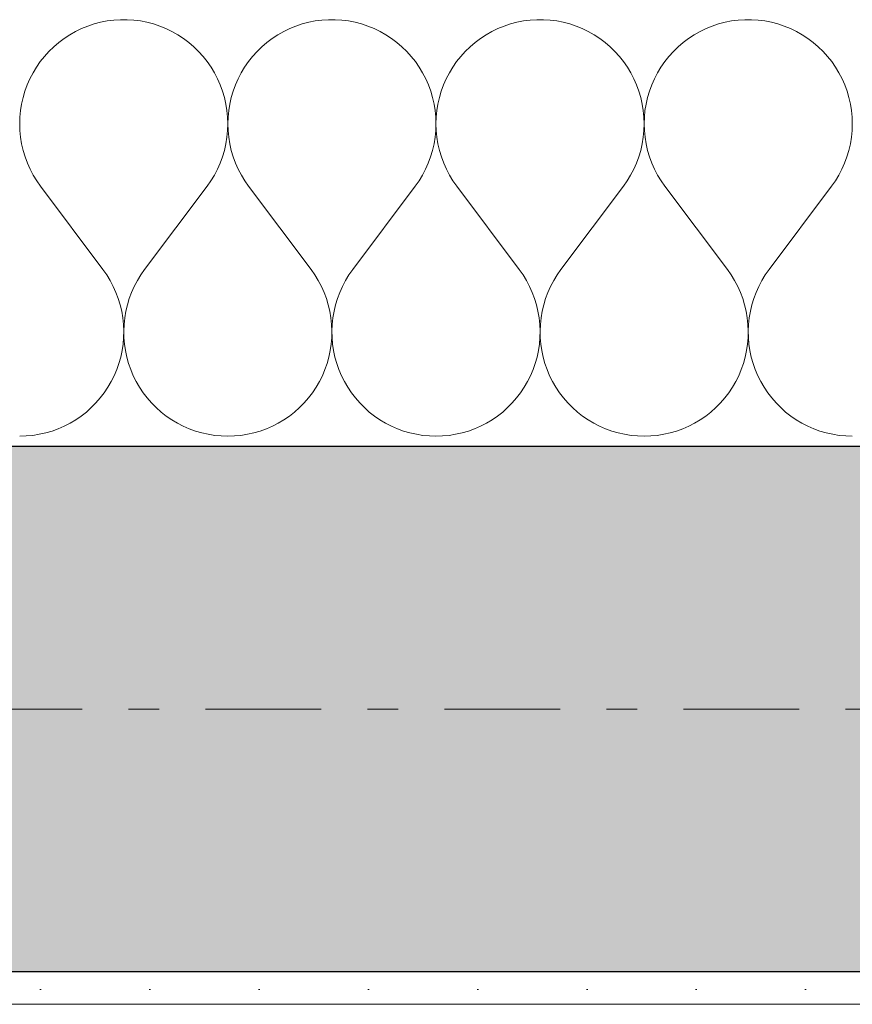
# Model space of a CAD drawing. Extents: x 100 to 2982, y 37 to 2050.
# Tile 86 of 135: x 1303 to 1341, y 1776 to 1821. Entities that reach past the tile are written whole.
import ezdxf
from ezdxf.xclip import XClip

# ---------------------------------------------------------------- set-up
doc = ezdxf.new("R2010")
doc.units = 0
doc.header["$MEASUREMENT"] = 0
doc.header["$XCLIPFRAME"] = 0
doc.linetypes.add('Przerywana podwójnie', pattern=[54.680554, 26.458333, -10.583333, 7.055556, -10.583333])
for name, color, linetype in [('410-K Osie', 7, 'Continuous'), ('420-K Ściany', 7, 'Continuous'), ('820-G Rysunki Obrazki', 7, 'Continuous'), ('Nowe_330-W Wyposażenie', 7, 'Continuous')]:
    doc.layers.add(name, color=color, linetype=linetype)

# ---------------------------------------------------------------- blocks, each defined once
blk = doc.blocks.new('*X24')
at = {"layer": '420-K Ściany', "color": 174, "linetype": 'Continuous', "lineweight": 5, "ltscale": 0.2}
for p, q in [((1305.814, 1820.739), (1305.531, 1820.624)), ((1306.104, 1820.835), (1305.814, 1820.739)), ((1306.4, 1820.913), (1306.104, 1820.835)), ((1306.7, 1820.972), (1306.4, 1820.913)), ((1307.003, 1821.011), (1306.7, 1820.972)), ((1307.308, 1821.03), (1307.003, 1821.011)), ((1307.613, 1821.03), (1307.308, 1821.03)), ((1307.918, 1821.011), (1307.613, 1821.03)), ((1308.221, 1820.972), (1307.918, 1821.011)), ((1308.521, 1820.913), (1308.221, 1820.972)), ((1308.817, 1820.835), (1308.521, 1820.913)), ((1309.107, 1820.739), (1308.817, 1820.835)), ((1309.39, 1820.624), (1309.107, 1820.739)), ((1315.338, 1820.739), (1315.055, 1820.624)), ((1315.628, 1820.835), (1315.338, 1820.739)), ((1315.924, 1820.913), (1315.628, 1820.835)), ((1316.224, 1820.972), (1315.924, 1820.913)), ((1316.527, 1821.011), (1316.224, 1820.972)), ((1316.832, 1821.03), (1316.527, 1821.011)), ((1317.137, 1821.03), (1316.832, 1821.03)), ((1317.442, 1821.011), (1317.137, 1821.03)), ((1317.745, 1820.972), (1317.442, 1821.011)), ((1318.045, 1820.913), (1317.745, 1820.972)), ((1318.341, 1820.835), (1318.045, 1820.913)), ((1318.631, 1820.739), (1318.341, 1820.835)), ((1318.914, 1820.624), (1318.631, 1820.739)), ((1324.862, 1820.739), (1324.579, 1820.624)), ((1325.152, 1820.835), (1324.862, 1820.739)), ((1325.448, 1820.913), (1325.152, 1820.835)), ((1325.747, 1820.972), (1325.448, 1820.913)), ((1326.051, 1821.011), (1325.747, 1820.972)), ((1326.355, 1821.03), (1326.051, 1821.011)), ((1326.661, 1821.03), (1326.355, 1821.03)), ((1326.966, 1821.011), (1326.661, 1821.03)), ((1327.269, 1820.972), (1326.966, 1821.011)), ((1327.569, 1820.913), (1327.269, 1820.972)), ((1327.865, 1820.835), (1327.569, 1820.913)), ((1328.155, 1820.739), (1327.865, 1820.835)), ((1328.438, 1820.624), (1328.155, 1820.739)), ((1334.386, 1820.739), (1334.103, 1820.624)), ((1334.676, 1820.835), (1334.386, 1820.739)), ((1334.971, 1820.913), (1334.676, 1820.835)), ((1335.271, 1820.972), (1334.971, 1820.913)), ((1335.574, 1821.011), (1335.271, 1820.972)), ((1335.879, 1821.03), (1335.574, 1821.011)), ((1336.185, 1821.03), (1335.879, 1821.03)), ((1336.49, 1821.011), (1336.185, 1821.03)), ((1336.793, 1820.972), (1336.49, 1821.011)), ((1337.093, 1820.913), (1336.793, 1820.972)), ((1337.388, 1820.835), (1337.093, 1820.913)), ((1337.678, 1820.739), (1337.388, 1820.835)), ((1337.962, 1820.624), (1337.678, 1820.739)), ((1304.99, 1820.341), (1304.734, 1820.175)), ((1305.256, 1820.492), (1304.99, 1820.341)), ((1305.531, 1820.624), (1305.256, 1820.492)), ((1309.665, 1820.492), (1309.39, 1820.624)), ((1309.932, 1820.341), (1309.665, 1820.492)), ((1310.188, 1820.175), (1309.932, 1820.341)), ((1314.514, 1820.341), (1314.258, 1820.175)), ((1314.78, 1820.492), (1314.514, 1820.341)), ((1315.055, 1820.624), (1314.78, 1820.492)), ((1319.189, 1820.492), (1318.914, 1820.624)), ((1319.455, 1820.341), (1319.189, 1820.492)), ((1319.711, 1820.175), (1319.455, 1820.341)), ((1324.037, 1820.341), (1323.781, 1820.175)), ((1324.304, 1820.492), (1324.037, 1820.341)), ((1324.579, 1820.624), (1324.304, 1820.492)), ((1328.713, 1820.492), (1328.438, 1820.624)), ((1328.979, 1820.341), (1328.713, 1820.492)), ((1329.235, 1820.175), (1328.979, 1820.341)), ((1333.561, 1820.341), (1333.305, 1820.175)), ((1333.827, 1820.492), (1333.561, 1820.341)), ((1334.103, 1820.624), (1333.827, 1820.492)), ((1338.237, 1820.492), (1337.962, 1820.624)), ((1338.503, 1820.341), (1338.237, 1820.492)), ((1338.759, 1820.175), (1338.503, 1820.341)), ((1304.256, 1819.793), (1304.037, 1819.581)), ((1304.489, 1819.992), (1304.256, 1819.793)), ((1304.734, 1820.175), (1304.489, 1819.992)), ((1310.432, 1819.992), (1310.188, 1820.175)), ((1310.665, 1819.793), (1310.432, 1819.992)), ((1310.884, 1819.581), (1310.665, 1819.793)), ((1313.78, 1819.793), (1313.561, 1819.581)), ((1314.013, 1819.992), (1313.78, 1819.793)), ((1314.258, 1820.175), (1314.013, 1819.992)), ((1319.956, 1819.992), (1319.711, 1820.175)), ((1320.189, 1819.793), (1319.956, 1819.992)), ((1320.408, 1819.581), (1320.189, 1819.793)), ((1323.304, 1819.793), (1323.085, 1819.581)), ((1323.537, 1819.992), (1323.304, 1819.793)), ((1323.781, 1820.175), (1323.537, 1819.992)), ((1329.48, 1819.992), (1329.235, 1820.175)), ((1329.712, 1819.793), (1329.48, 1819.992)), ((1329.932, 1819.581), (1329.712, 1819.793)), ((1332.828, 1819.793), (1332.609, 1819.581)), ((1333.06, 1819.992), (1332.828, 1819.793)), ((1333.305, 1820.175), (1333.06, 1819.992)), ((1339.004, 1819.992), (1338.759, 1820.175)), ((1339.236, 1819.793), (1339.004, 1819.992)), ((1339.456, 1819.581), (1339.236, 1819.793)), ((1303.832, 1819.354), (1303.642, 1819.115)), ((1304.037, 1819.581), (1303.832, 1819.354)), ((1311.089, 1819.354), (1310.884, 1819.581)), ((1311.28, 1819.115), (1311.089, 1819.354)), ((1313.356, 1819.354), (1313.165, 1819.115)), ((1313.561, 1819.581), (1313.356, 1819.354)), ((1320.613, 1819.354), (1320.408, 1819.581)), ((1320.804, 1819.115), (1320.613, 1819.354)), ((1322.88, 1819.354), (1322.689, 1819.115)), ((1323.085, 1819.581), (1322.88, 1819.354)), ((1330.137, 1819.354), (1329.932, 1819.581)), ((1330.327, 1819.115), (1330.137, 1819.354)), ((1332.403, 1819.354), (1332.213, 1819.115)), ((1332.609, 1819.581), (1332.403, 1819.354)), ((1339.661, 1819.354), (1339.456, 1819.581)), ((1339.851, 1819.115), (1339.661, 1819.354)), ((1303.467, 1818.864), (1303.309, 1818.603)), ((1303.642, 1819.115), (1303.467, 1818.864)), ((1311.454, 1818.864), (1311.28, 1819.115)), ((1311.612, 1818.603), (1311.454, 1818.864)), ((1312.991, 1818.864), (1312.833, 1818.603)), ((1313.165, 1819.115), (1312.991, 1818.864)), ((1320.978, 1818.864), (1320.804, 1819.115)), ((1321.136, 1818.603), (1320.978, 1818.864)), ((1322.515, 1818.864), (1322.357, 1818.603)), ((1322.689, 1819.115), (1322.515, 1818.864)), ((1330.502, 1818.864), (1330.327, 1819.115)), ((1330.66, 1818.603), (1330.502, 1818.864)), ((1332.038, 1818.864), (1331.88, 1818.603)), ((1332.213, 1819.115), (1332.038, 1818.864)), ((1340.026, 1818.864), (1339.851, 1819.115)), ((1340.184, 1818.603), (1340.026, 1818.864)), ((1303.309, 1818.603), (1303.168, 1818.332)), ((1311.753, 1818.332), (1311.612, 1818.603)), ((1312.833, 1818.603), (1312.692, 1818.332)), ((1321.277, 1818.332), (1321.136, 1818.603)), ((1322.357, 1818.603), (1322.215, 1818.332)), ((1330.801, 1818.332), (1330.66, 1818.603)), ((1331.88, 1818.603), (1331.739, 1818.332)), ((1340.325, 1818.332), (1340.184, 1818.603)), ((1303.045, 1818.052), (1302.939, 1817.765)), ((1303.168, 1818.332), (1303.045, 1818.052)), ((1311.877, 1818.052), (1311.753, 1818.332)), ((1311.982, 1817.765), (1311.877, 1818.052)), ((1312.568, 1818.052), (1312.463, 1817.765)), ((1312.692, 1818.332), (1312.568, 1818.052)), ((1321.401, 1818.052), (1321.277, 1818.332)), ((1321.506, 1817.765), (1321.401, 1818.052)), ((1322.092, 1818.052), (1321.987, 1817.765)), ((1322.215, 1818.332), (1322.092, 1818.052)), ((1330.924, 1818.052), (1330.801, 1818.332)), ((1331.03, 1817.765), (1330.924, 1818.052)), ((1331.616, 1818.052), (1331.511, 1817.765)), ((1331.739, 1818.332), (1331.616, 1818.052)), ((1340.448, 1818.052), (1340.325, 1818.332)), ((1340.553, 1817.765), (1340.448, 1818.052)), ((1302.939, 1817.765), (1302.853, 1817.472)), ((1312.069, 1817.472), (1311.982, 1817.765)), ((1312.463, 1817.765), (1312.377, 1817.472)), ((1321.592, 1817.472), (1321.506, 1817.765)), ((1321.987, 1817.765), (1321.9, 1817.472)), ((1331.116, 1817.472), (1331.03, 1817.765)), ((1331.511, 1817.765), (1331.424, 1817.472)), ((1340.64, 1817.472), (1340.553, 1817.765)), ((1302.785, 1817.174), (1302.737, 1816.872)), ((1302.853, 1817.472), (1302.785, 1817.174)), ((1312.136, 1817.174), (1312.069, 1817.472)), ((1312.184, 1816.872), (1312.136, 1817.174)), ((1312.309, 1817.174), (1312.261, 1816.872)), ((1312.377, 1817.472), (1312.309, 1817.174)), ((1321.66, 1817.174), (1321.592, 1817.472)), ((1321.708, 1816.872), (1321.66, 1817.174)), ((1321.833, 1817.174), (1321.785, 1816.872)), ((1321.9, 1817.472), (1321.833, 1817.174)), ((1331.184, 1817.174), (1331.116, 1817.472)), ((1331.232, 1816.872), (1331.184, 1817.174)), ((1331.357, 1817.174), (1331.308, 1816.872)), ((1331.424, 1817.472), (1331.357, 1817.174)), ((1340.708, 1817.174), (1340.64, 1817.472)), ((1340.756, 1816.872), (1340.708, 1817.174)), ((1302.737, 1816.872), (1302.708, 1816.568)), ((1312.213, 1816.568), (1312.184, 1816.872)), ((1312.261, 1816.872), (1312.232, 1816.568)), ((1321.737, 1816.568), (1321.708, 1816.872)), ((1321.785, 1816.872), (1321.756, 1816.568)), ((1331.261, 1816.568), (1331.232, 1816.872)), ((1331.308, 1816.872), (1331.279, 1816.568)), ((1340.785, 1816.568), (1340.756, 1816.872)), ((1302.708, 1816.568), (1302.699, 1816.263)), ((1302.699, 1816.263), (1302.709, 1815.957)), ((1312.212, 1815.957), (1312.223, 1816.263)), ((1312.223, 1816.263), (1312.213, 1816.568)), ((1312.232, 1816.568), (1312.223, 1816.263)), ((1312.223, 1816.263), (1312.233, 1815.957)), ((1321.736, 1815.957), (1321.746, 1816.263)), ((1321.746, 1816.263), (1321.737, 1816.568)), ((1321.756, 1816.568), (1321.746, 1816.263)), ((1321.746, 1816.263), (1321.757, 1815.957)), ((1331.26, 1815.957), (1331.27, 1816.263)), ((1331.27, 1816.263), (1331.261, 1816.568)), ((1331.279, 1816.568), (1331.27, 1816.263)), ((1331.27, 1816.263), (1331.281, 1815.957)), ((1340.784, 1815.957), (1340.794, 1816.263)), ((1340.794, 1816.263), (1340.785, 1816.568)), ((1302.709, 1815.957), (1302.739, 1815.653)), ((1312.182, 1815.653), (1312.212, 1815.957)), ((1312.233, 1815.957), (1312.263, 1815.653)), ((1321.706, 1815.653), (1321.736, 1815.957)), ((1321.757, 1815.957), (1321.787, 1815.653)), ((1331.23, 1815.653), (1331.26, 1815.957)), ((1331.281, 1815.957), (1331.31, 1815.653)), ((1340.754, 1815.653), (1340.784, 1815.957)), ((1302.739, 1815.653), (1302.788, 1815.352)), ((1302.788, 1815.352), (1302.857, 1815.054)), ((1312.064, 1815.054), (1312.133, 1815.352)), ((1312.133, 1815.352), (1312.182, 1815.653)), ((1312.263, 1815.653), (1312.312, 1815.352)), ((1312.312, 1815.352), (1312.381, 1815.054)), ((1321.588, 1815.054), (1321.657, 1815.352)), ((1321.657, 1815.352), (1321.706, 1815.653)), ((1321.787, 1815.653), (1321.836, 1815.352)), ((1321.836, 1815.352), (1321.904, 1815.054)), ((1331.112, 1815.054), (1331.181, 1815.352)), ((1331.181, 1815.352), (1331.23, 1815.653)), ((1331.31, 1815.653), (1331.36, 1815.352)), ((1331.36, 1815.352), (1331.428, 1815.054)), ((1340.636, 1815.054), (1340.704, 1815.352)), ((1340.704, 1815.352), (1340.754, 1815.653)), ((1302.857, 1815.054), (1302.944, 1814.761)), ((1311.977, 1814.761), (1312.064, 1815.054)), ((1312.381, 1815.054), (1312.468, 1814.761)), ((1321.501, 1814.761), (1321.588, 1815.054)), ((1321.904, 1815.054), (1321.992, 1814.761)), ((1331.025, 1814.761), (1331.112, 1815.054)), ((1331.428, 1815.054), (1331.516, 1814.761)), ((1340.548, 1814.761), (1340.636, 1815.054)), ((1302.944, 1814.761), (1303.051, 1814.475)), ((1303.051, 1814.475), (1303.175, 1814.195)), ((1311.747, 1814.195), (1311.871, 1814.475)), ((1311.871, 1814.475), (1311.977, 1814.761)), ((1312.468, 1814.761), (1312.574, 1814.475)), ((1312.574, 1814.475), (1312.699, 1814.195)), ((1321.27, 1814.195), (1321.395, 1814.475)), ((1321.395, 1814.475), (1321.501, 1814.761)), ((1321.992, 1814.761), (1322.098, 1814.475)), ((1322.098, 1814.475), (1322.222, 1814.195)), ((1330.794, 1814.195), (1330.918, 1814.475)), ((1330.918, 1814.475), (1331.025, 1814.761)), ((1331.516, 1814.761), (1331.622, 1814.475)), ((1331.622, 1814.475), (1331.746, 1814.195)), ((1340.318, 1814.195), (1340.442, 1814.475)), ((1340.442, 1814.475), (1340.548, 1814.761)), ((1303.175, 1814.195), (1303.317, 1813.925)), ((1303.317, 1813.925), (1303.476, 1813.664)), ((1311.446, 1813.664), (1311.605, 1813.925)), ((1311.605, 1813.925), (1311.747, 1814.195)), ((1312.699, 1814.195), (1312.841, 1813.925)), ((1312.841, 1813.925), (1313, 1813.664)), ((1320.969, 1813.664), (1321.128, 1813.925)), ((1321.128, 1813.925), (1321.27, 1814.195)), ((1322.222, 1814.195), (1322.364, 1813.925)), ((1322.364, 1813.925), (1322.523, 1813.664)), ((1330.493, 1813.664), (1330.652, 1813.925)), ((1330.652, 1813.925), (1330.794, 1814.195)), ((1331.746, 1814.195), (1331.888, 1813.925)), ((1331.888, 1813.925), (1332.047, 1813.664)), ((1340.017, 1813.664), (1340.176, 1813.925)), ((1340.176, 1813.925), (1340.318, 1814.195)), ((1303.476, 1813.664), (1303.651, 1813.414)), ((1311.27, 1813.414), (1311.446, 1813.664)), ((1313, 1813.664), (1313.175, 1813.414)), ((1320.794, 1813.414), (1320.969, 1813.664)), ((1322.523, 1813.664), (1322.699, 1813.414)), ((1330.318, 1813.414), (1330.493, 1813.664)), ((1332.047, 1813.664), (1332.223, 1813.414)), ((1339.842, 1813.414), (1340.017, 1813.664)), ((1303.651, 1813.414), (1306.508, 1809.604)), ((1311.27, 1813.414), (1308.413, 1809.604)), ((1313.175, 1813.414), (1316.032, 1809.604)), ((1320.794, 1813.414), (1317.937, 1809.604)), ((1322.699, 1813.414), (1325.556, 1809.604)), ((1330.318, 1813.414), (1327.461, 1809.604)), ((1332.223, 1813.414), (1335.08, 1809.604)), ((1339.842, 1813.414), (1336.984, 1809.604)), ((1306.681, 1809.358), (1306.508, 1809.604)), ((1308.413, 1809.604), (1308.24, 1809.358)), ((1316.205, 1809.358), (1316.032, 1809.604)), ((1317.937, 1809.604), (1317.764, 1809.358)), ((1325.729, 1809.358), (1325.556, 1809.604)), ((1327.461, 1809.604), (1327.288, 1809.358)), ((1335.253, 1809.358), (1335.08, 1809.604)), ((1336.984, 1809.604), (1336.811, 1809.358)), ((1306.838, 1809.101), (1306.681, 1809.358)), ((1306.979, 1808.834), (1306.838, 1809.101)), ((1308.083, 1809.101), (1307.942, 1808.834)), ((1308.24, 1809.358), (1308.083, 1809.101)), ((1316.362, 1809.101), (1316.205, 1809.358)), ((1316.503, 1808.834), (1316.362, 1809.101)), ((1317.607, 1809.101), (1317.466, 1808.834)), ((1317.764, 1809.358), (1317.607, 1809.101)), ((1325.886, 1809.101), (1325.729, 1809.358)), ((1326.027, 1808.834), (1325.886, 1809.101)), ((1327.131, 1809.101), (1326.99, 1808.834)), ((1327.288, 1809.358), (1327.131, 1809.101)), ((1335.41, 1809.101), (1335.253, 1809.358)), ((1335.55, 1808.834), (1335.41, 1809.101)), ((1336.654, 1809.101), (1336.514, 1808.834)), ((1336.811, 1809.358), (1336.654, 1809.101)), ((1307.102, 1808.559), (1306.979, 1808.834)), ((1307.208, 1808.277), (1307.102, 1808.559)), ((1307.819, 1808.559), (1307.713, 1808.277)), ((1307.942, 1808.834), (1307.819, 1808.559)), ((1316.626, 1808.559), (1316.503, 1808.834)), ((1316.732, 1808.277), (1316.626, 1808.559)), ((1317.343, 1808.559), (1317.237, 1808.277)), ((1317.466, 1808.834), (1317.343, 1808.559)), ((1326.15, 1808.559), (1326.027, 1808.834)), ((1326.256, 1808.277), (1326.15, 1808.559)), ((1326.867, 1808.559), (1326.761, 1808.277)), ((1326.99, 1808.834), (1326.867, 1808.559)), ((1335.674, 1808.559), (1335.55, 1808.834)), ((1335.779, 1808.277), (1335.674, 1808.559)), ((1336.39, 1808.559), (1336.285, 1808.277)), ((1336.514, 1808.834), (1336.39, 1808.559)), ((1307.296, 1807.989), (1307.208, 1808.277)), ((1307.713, 1808.277), (1307.626, 1807.989)), ((1316.82, 1807.989), (1316.732, 1808.277)), ((1317.237, 1808.277), (1317.149, 1807.989)), ((1326.343, 1807.989), (1326.256, 1808.277)), ((1326.761, 1808.277), (1326.673, 1807.989)), ((1335.867, 1807.989), (1335.779, 1808.277)), ((1336.285, 1808.277), (1336.197, 1807.989)), ((1307.365, 1807.696), (1307.296, 1807.989)), ((1307.416, 1807.399), (1307.365, 1807.696)), ((1307.556, 1807.696), (1307.506, 1807.399)), ((1307.626, 1807.989), (1307.556, 1807.696)), ((1316.889, 1807.696), (1316.82, 1807.989)), ((1316.94, 1807.399), (1316.889, 1807.696)), ((1317.08, 1807.696), (1317.029, 1807.399)), ((1317.149, 1807.989), (1317.08, 1807.696)), ((1326.413, 1807.696), (1326.343, 1807.989)), ((1326.463, 1807.399), (1326.413, 1807.696)), ((1326.604, 1807.696), (1326.553, 1807.399)), ((1326.673, 1807.989), (1326.604, 1807.696)), ((1335.937, 1807.696), (1335.867, 1807.989)), ((1335.987, 1807.399), (1335.937, 1807.696)), ((1336.128, 1807.696), (1336.077, 1807.399)), ((1336.197, 1807.989), (1336.128, 1807.696)), ((1307.448, 1807.1), (1307.416, 1807.399)), ((1307.506, 1807.399), (1307.474, 1807.1)), ((1316.971, 1807.1), (1316.94, 1807.399)), ((1317.029, 1807.399), (1316.998, 1807.1)), ((1326.495, 1807.1), (1326.463, 1807.399)), ((1326.553, 1807.399), (1326.521, 1807.1)), ((1336.019, 1807.1), (1335.987, 1807.399)), ((1336.077, 1807.399), (1336.045, 1807.1)), ((1307.46, 1806.799), (1307.448, 1807.1)), ((1307.454, 1806.497), (1307.46, 1806.799)), ((1307.474, 1807.1), (1307.461, 1806.799)), ((1307.461, 1806.799), (1307.467, 1806.497)), ((1316.984, 1806.799), (1316.971, 1807.1)), ((1316.978, 1806.497), (1316.984, 1806.799)), ((1316.998, 1807.1), (1316.985, 1806.799)), ((1316.985, 1806.799), (1316.991, 1806.497)), ((1326.508, 1806.799), (1326.495, 1807.1)), ((1326.502, 1806.497), (1326.508, 1806.799)), ((1326.521, 1807.1), (1326.509, 1806.799)), ((1326.509, 1806.799), (1326.515, 1806.497)), ((1336.032, 1806.799), (1336.019, 1807.1)), ((1336.026, 1806.497), (1336.032, 1806.799)), ((1336.045, 1807.1), (1336.032, 1806.799)), ((1336.032, 1806.799), (1336.039, 1806.497)), ((1307.429, 1806.197), (1307.454, 1806.497)), ((1307.467, 1806.497), (1307.492, 1806.197)), ((1316.953, 1806.197), (1316.978, 1806.497)), ((1316.991, 1806.497), (1317.016, 1806.197)), ((1326.476, 1806.197), (1326.502, 1806.497)), ((1326.515, 1806.497), (1326.54, 1806.197)), ((1336, 1806.197), (1336.026, 1806.497)), ((1336.039, 1806.497), (1336.064, 1806.197)), ((1307.322, 1805.605), (1307.385, 1805.899)), ((1307.385, 1805.899), (1307.429, 1806.197)), ((1307.492, 1806.197), (1307.537, 1805.899)), ((1307.537, 1805.899), (1307.6, 1805.605)), ((1316.845, 1805.605), (1316.908, 1805.899)), ((1316.908, 1805.899), (1316.953, 1806.197)), ((1317.016, 1806.197), (1317.061, 1805.899)), ((1317.061, 1805.899), (1317.123, 1805.605)), ((1326.369, 1805.605), (1326.432, 1805.899)), ((1326.432, 1805.899), (1326.476, 1806.197)), ((1326.54, 1806.197), (1326.584, 1805.899)), ((1326.584, 1805.899), (1326.647, 1805.605)), ((1335.893, 1805.605), (1335.956, 1805.899)), ((1335.956, 1805.899), (1336, 1806.197)), ((1336.064, 1806.197), (1336.108, 1805.899)), ((1336.108, 1805.899), (1336.171, 1805.605)), ((1307.24, 1805.315), (1307.322, 1805.605)), ((1307.6, 1805.605), (1307.681, 1805.315)), ((1316.764, 1805.315), (1316.845, 1805.605)), ((1317.123, 1805.605), (1317.205, 1805.315)), ((1326.288, 1805.315), (1326.369, 1805.605)), ((1326.647, 1805.605), (1326.729, 1805.315)), ((1335.812, 1805.315), (1335.893, 1805.605)), ((1336.171, 1805.605), (1336.253, 1805.315)), ((1307.023, 1804.753), (1307.141, 1805.031)), ((1307.141, 1805.031), (1307.24, 1805.315)), ((1307.681, 1805.315), (1307.781, 1805.031)), ((1307.781, 1805.031), (1307.898, 1804.753)), ((1316.547, 1804.753), (1316.664, 1805.031)), ((1316.664, 1805.031), (1316.764, 1805.315)), ((1317.205, 1805.315), (1317.305, 1805.031)), ((1317.305, 1805.031), (1317.422, 1804.753)), ((1326.071, 1804.753), (1326.188, 1805.031)), ((1326.188, 1805.031), (1326.288, 1805.315)), ((1326.729, 1805.315), (1326.828, 1805.031)), ((1326.828, 1805.031), (1326.946, 1804.753)), ((1335.595, 1804.753), (1335.712, 1805.031)), ((1335.712, 1805.031), (1335.812, 1805.315)), ((1336.253, 1805.315), (1336.352, 1805.031)), ((1336.352, 1805.031), (1336.47, 1804.753)), ((1306.737, 1804.223), (1306.888, 1804.484)), ((1306.888, 1804.484), (1307.023, 1804.753)), ((1307.898, 1804.753), (1308.033, 1804.484)), ((1308.033, 1804.484), (1308.184, 1804.223)), ((1316.261, 1804.223), (1316.412, 1804.484)), ((1316.412, 1804.484), (1316.547, 1804.753)), ((1317.422, 1804.753), (1317.557, 1804.484)), ((1317.557, 1804.484), (1317.708, 1804.223)), ((1325.785, 1804.223), (1325.936, 1804.484)), ((1325.936, 1804.484), (1326.071, 1804.753)), ((1326.946, 1804.753), (1327.08, 1804.484)), ((1327.08, 1804.484), (1327.232, 1804.223)), ((1335.308, 1804.223), (1335.46, 1804.484)), ((1335.46, 1804.484), (1335.595, 1804.753)), ((1336.47, 1804.753), (1336.604, 1804.484)), ((1336.604, 1804.484), (1336.756, 1804.223)), ((1306.569, 1803.973), (1306.737, 1804.223)), ((1308.184, 1804.223), (1308.352, 1803.973)), ((1316.093, 1803.973), (1316.261, 1804.223)), ((1317.708, 1804.223), (1317.876, 1803.973)), ((1325.617, 1803.973), (1325.785, 1804.223)), ((1327.232, 1804.223), (1327.4, 1803.973)), ((1335.141, 1803.973), (1335.308, 1804.223)), ((1336.756, 1804.223), (1336.923, 1803.973)), ((1306.188, 1803.507), (1306.386, 1803.734)), ((1306.386, 1803.734), (1306.569, 1803.973)), ((1308.352, 1803.973), (1308.535, 1803.734)), ((1308.535, 1803.734), (1308.733, 1803.507)), ((1315.712, 1803.507), (1315.91, 1803.734)), ((1315.91, 1803.734), (1316.093, 1803.973)), ((1317.876, 1803.973), (1318.059, 1803.734)), ((1318.059, 1803.734), (1318.257, 1803.507)), ((1325.236, 1803.507), (1325.434, 1803.734)), ((1325.434, 1803.734), (1325.617, 1803.973)), ((1327.4, 1803.973), (1327.583, 1803.734)), ((1327.583, 1803.734), (1327.781, 1803.507)), ((1334.76, 1803.507), (1334.958, 1803.734)), ((1334.958, 1803.734), (1335.141, 1803.973)), ((1336.923, 1803.973), (1337.107, 1803.734)), ((1337.107, 1803.734), (1337.304, 1803.507)), ((1305.752, 1803.092), (1305.977, 1803.293)), ((1305.977, 1803.293), (1306.188, 1803.507)), ((1308.733, 1803.507), (1308.945, 1803.293)), ((1308.945, 1803.293), (1309.17, 1803.092)), ((1315.275, 1803.092), (1315.5, 1803.293)), ((1315.5, 1803.293), (1315.712, 1803.507)), ((1318.257, 1803.507), (1318.469, 1803.293)), ((1318.469, 1803.293), (1318.694, 1803.092)), ((1324.799, 1803.092), (1325.024, 1803.293)), ((1325.024, 1803.293), (1325.236, 1803.507)), ((1327.781, 1803.507), (1327.992, 1803.293)), ((1327.992, 1803.293), (1328.217, 1803.092)), ((1334.323, 1803.092), (1334.548, 1803.293)), ((1334.548, 1803.293), (1334.76, 1803.507)), ((1337.304, 1803.507), (1337.516, 1803.293)), ((1337.516, 1803.293), (1337.741, 1803.092)), ((1305.007, 1802.582), (1305.266, 1802.736)), ((1305.266, 1802.736), (1305.514, 1802.907)), ((1305.514, 1802.907), (1305.752, 1803.092)), ((1309.17, 1803.092), (1309.407, 1802.907)), ((1309.407, 1802.907), (1309.655, 1802.736)), ((1309.655, 1802.736), (1309.914, 1802.582)), ((1314.531, 1802.582), (1314.79, 1802.736)), ((1314.79, 1802.736), (1315.038, 1802.907)), ((1315.038, 1802.907), (1315.275, 1803.092)), ((1318.694, 1803.092), (1318.931, 1802.907)), ((1318.931, 1802.907), (1319.179, 1802.736)), ((1319.179, 1802.736), (1319.438, 1802.582)), ((1324.055, 1802.582), (1324.314, 1802.736)), ((1324.314, 1802.736), (1324.562, 1802.907)), ((1324.562, 1802.907), (1324.799, 1803.092)), ((1328.217, 1803.092), (1328.455, 1802.907)), ((1328.455, 1802.907), (1328.703, 1802.736)), ((1328.703, 1802.736), (1328.962, 1802.582)), ((1333.579, 1802.582), (1333.837, 1802.736)), ((1333.837, 1802.736), (1334.086, 1802.907)), ((1334.086, 1802.907), (1334.323, 1803.092)), ((1337.741, 1803.092), (1337.978, 1802.907)), ((1337.978, 1802.907), (1338.227, 1802.736)), ((1338.227, 1802.736), (1338.485, 1802.582)), ((1303.891, 1802.137), (1304.18, 1802.221)), ((1304.18, 1802.221), (1304.463, 1802.324)), ((1304.463, 1802.324), (1304.739, 1802.444)), ((1304.739, 1802.444), (1305.007, 1802.582)), ((1309.914, 1802.582), (1310.182, 1802.444)), ((1310.182, 1802.444), (1310.458, 1802.324)), ((1310.458, 1802.324), (1310.741, 1802.221)), ((1310.741, 1802.221), (1311.03, 1802.137)), ((1313.415, 1802.137), (1313.704, 1802.221)), ((1313.704, 1802.221), (1313.987, 1802.324)), ((1313.987, 1802.324), (1314.263, 1802.444)), ((1314.263, 1802.444), (1314.531, 1802.582)), ((1319.438, 1802.582), (1319.706, 1802.444)), ((1319.706, 1802.444), (1319.982, 1802.324)), ((1319.982, 1802.324), (1320.265, 1802.221)), ((1320.265, 1802.221), (1320.554, 1802.137)), ((1322.939, 1802.137), (1323.228, 1802.221)), ((1323.228, 1802.221), (1323.511, 1802.324)), ((1323.511, 1802.324), (1323.787, 1802.444)), ((1323.787, 1802.444), (1324.055, 1802.582)), ((1328.962, 1802.582), (1329.23, 1802.444)), ((1329.23, 1802.444), (1329.506, 1802.324)), ((1329.506, 1802.324), (1329.789, 1802.221)), ((1329.789, 1802.221), (1330.078, 1802.137)), ((1332.462, 1802.137), (1332.752, 1802.221)), ((1332.752, 1802.221), (1333.035, 1802.324)), ((1333.035, 1802.324), (1333.311, 1802.444)), ((1333.311, 1802.444), (1333.579, 1802.582)), ((1338.485, 1802.582), (1338.753, 1802.444)), ((1338.753, 1802.444), (1339.03, 1802.324)), ((1339.03, 1802.324), (1339.313, 1802.221)), ((1339.313, 1802.221), (1339.602, 1802.137)), ((1302.699, 1801.985), (1303, 1801.995)), ((1303, 1801.995), (1303.3, 1802.023)), ((1303.3, 1802.023), (1303.597, 1802.071)), ((1303.597, 1802.071), (1303.891, 1802.137)), ((1311.03, 1802.137), (1311.324, 1802.071)), ((1311.324, 1802.071), (1311.622, 1802.023)), ((1311.622, 1802.023), (1311.922, 1801.995)), ((1311.922, 1801.995), (1312.223, 1801.985)), ((1312.223, 1801.985), (1312.524, 1801.995)), ((1312.524, 1801.995), (1312.823, 1802.023)), ((1312.823, 1802.023), (1313.121, 1802.071)), ((1313.121, 1802.071), (1313.415, 1802.137)), ((1320.554, 1802.137), (1320.848, 1802.071)), ((1320.848, 1802.071), (1321.145, 1802.023)), ((1321.145, 1802.023), (1321.445, 1801.995)), ((1321.445, 1801.995), (1321.746, 1801.985)), ((1321.746, 1801.985), (1322.047, 1801.995)), ((1322.047, 1801.995), (1322.347, 1802.023)), ((1322.347, 1802.023), (1322.645, 1802.071)), ((1322.645, 1802.071), (1322.939, 1802.137)), ((1330.078, 1802.137), (1330.372, 1802.071)), ((1330.372, 1802.071), (1330.669, 1802.023)), ((1330.669, 1802.023), (1330.969, 1801.995)), ((1330.969, 1801.995), (1331.27, 1801.985)), ((1331.27, 1801.985), (1331.571, 1801.995)), ((1331.571, 1801.995), (1331.871, 1802.023)), ((1331.871, 1802.023), (1332.169, 1802.071)), ((1332.169, 1802.071), (1332.462, 1802.137)), ((1339.602, 1802.137), (1339.896, 1802.071)), ((1339.896, 1802.071), (1340.193, 1802.023)), ((1340.193, 1802.023), (1340.493, 1801.995)), ((1340.493, 1801.995), (1340.794, 1801.985))]:
    blk.add_line(p, q, dxfattribs=at)
blk = doc.blocks.new('Rysunek_1_1', base_point=(-18316.349, -206.526))
at = {"layer": '420-K Ściany', "linetype": 'Continuous', "lineweight": 13}
blk.add_hatch(color=62, dxfattribs=at).paths.add_polyline_path([(1524.455, 1801.509), (1288.802, 1801.509), (1288.802, 1777.509), (1524.455, 1777.509)])
at = {"layer": '420-K Ściany', "linetype": 'Continuous', "lineweight": 5}
h = blk.add_hatch(dxfattribs=at)
h.set_pattern_fill('Tynk_0001', color=180, style=0, pattern_type=2)
h.set_pattern_definition([(0, (-18316.349, -206.5255), (0, 8.660254), [0, -5]), (0, (-18313.849, -202.195), (0, 8.660254), [0, -5])])
h.paths.add_polyline_path([(1522.955, 1777.509), (1288.802, 1777.509), (1288.802, 1776.009), (1522.955, 1776.009)])
at = {"layer": '410-K Osie', "color": 4, "linetype": 'Przerywana podwójnie', "lineweight": 13, "ltscale": 0.2}
blk.add_line((589.417, 1789.509), (2255.561, 1789.509), dxfattribs=at)
blk.add_line((589.417, 1789.509), (2255.561, 1789.509), dxfattribs=at)
at = {"layer": '420-K Ściany', "color": 27, "linetype": 'Continuous', "lineweight": 25, "ltscale": 0.2}
for p, q in [((1524.455, 1801.509), (1288.802, 1801.509)), ((1288.802, 1777.509), (1524.455, 1777.509))]:
    blk.add_line(p, q, dxfattribs=at)
at = {"layer": '420-K Ściany', "color": 47, "linetype": 'Continuous', "lineweight": 15, "ltscale": 0.2, "flags": 128}
blk.add_lwpolyline([(1288.802, 1776.009), (1522.955, 1776.009)], dxfattribs=at)
at = {"layer": 'Nowe_330-W Wyposażenie', "color": 4, "linetype": 'Continuous', "lineweight": 13, "ltscale": 0.2, "flags": 128}
blk.add_lwpolyline([(1348.802, 1776.009), (1348.802, 1550.009), (1288.802, 1550.009), (1288.802, 1776.009)], close=True, dxfattribs=at)
at = {"color": 65, "linetype": 'Continuous', "lineweight": 13, "ltscale": 0.2}
blk.add_blockref('*X24', (0, 0), dxfattribs=at)

msp = doc.modelspace()

# ---------------------------------------------------------------- block references
at = {"layer": '820-G Rysunki Obrazki', "color": 65, "linetype": 'Continuous', "lineweight": 13, "ltscale": 0.2}
ref = msp.add_blockref('Rysunek_1_1', (-18316.349, -206.526), dxfattribs=at)
XClip(ref).set_block_clipping_path([(244.527027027, 76.8014120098), (2570.9054054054, 2022.1162324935)])

doc.saveas('drawing.dxf')
